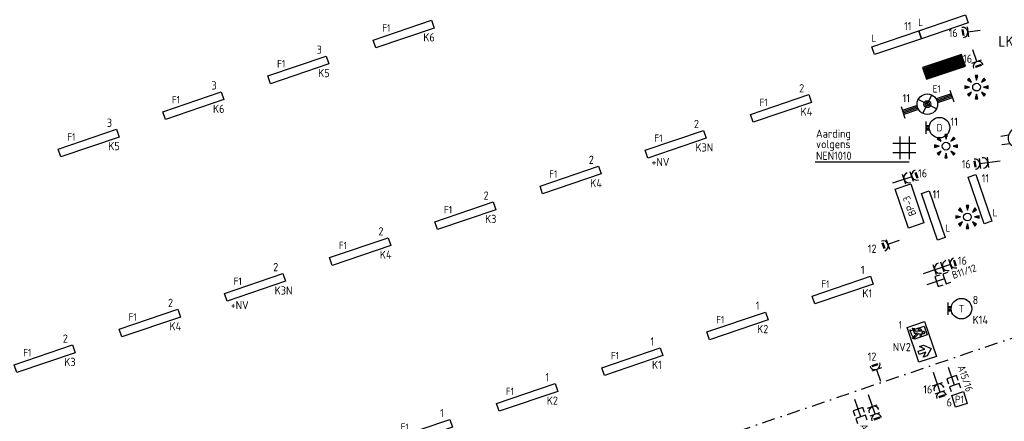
# Model space of a CAD drawing. Header units: millimetres. Extents: x 28812 to 120869, y 26747 to 104834.
# Tile 28 of 36: x 75397 to 99322, y 67371 to 77142. Entities that reach past the tile are written whole.
import ezdxf
from ezdxf.enums import TextEntityAlignment as Align

# ---------------------------------------------------------------- set-up
doc = ezdxf.new("R2010")
doc.units = ezdxf.units.MM
doc.header["$LTSCALE"] = 100
doc.linetypes.add('DASHDOT2', pattern=[12.7, 6.35, -3.175, 0, -3.175])
for name, color, linetype in [('EB63101-_ATTRIB', 2, 'Continuous'), ('EB63105-_ATTRIB', 2, 'Continuous'), ('EB6411--_ATTRIB', 2, 'Continuous'), ('EB6441--_ATTRIB', 2, 'Continuous'), ('EL62203-_KRACHT-WCD230', 3, 'Continuous'), ('EL62204-_KRACHT-ASP230', 3, 'Continuous'), ('EL62209-_KRACHT-ASP400', 3, 'Continuous'), ('EL63101-_LICHT-ARM', 3, 'Continuous'), ('EL63103-_LICHT-WCD230V', 3, 'Continuous'), ('EL63105-_LICHT-KAST', 3, 'Continuous'), ('EL6350--', 3, 'Continuous'), ('EL63501-_NOODVRL-ARM', 3, 'Continuous'), ('EL6411--_DEURBEL', 3, 'Continuous'), ('EL6441--_DATACOM', 3, 'Continuous')]:
    doc.layers.add(name, color=color, linetype=linetype)
doc.layers.add('GRENS', color=210, linetype='DASHDOT2', lineweight=30)
doc.styles.add('NORATT', font='iso.shx')
doc.styles.add('NORDIM', font='isocp.shx')
doc.styles.add('STABICAD-018', font='ISOCP.SHX', dxfattribs={"height": 1.8})

# ---------------------------------------------------------------- blocks, each defined once
blk = doc.blocks.new('ES3W2L')
for p, q in [((-0.75, 3.25), (0.75, 3.25)), ((-0.75, 3), (0.75, 3)), ((1.25, 2), (-1.25, 2)), ((1.25, 0), (-1.25, 0)), ((0, 2), (0, -3))]:
    blk.add_line(p, q)
for centre in [(0, 3.25), (0, 1.25)]:
    blk.add_arc(centre, 1.25, 180, 0)
at = {"style": 'NORATT'}
for tag, height, flags, p in [('GROEPI', 1.8, 9, (0, 9.5)), ('CODE', 3.5, 8, (0, 4.5)), ('M_CODE', 1.8, 9, (0, 0)), ('VERMOGENI', 1.8, 9, (0, -9.5)), ('DOELI', 1.8, 9, (0, -11.5))]:
    blk.add_attdef(tag, text='', height=height, dxfattribs=dict(at, flags=flags)).set_placement(p, align=Align.MIDDLE_CENTER)
for tag, flags, p in [('VERMOGEN', 9, (-2.5, 5)), ('GROEP', 8, (0, 5)), ('SCHAK', 8, (2.5, 5)), ('GELIJKI', 9, (5, 5)), ('GELIJK', 9, (5, 5)), ('KAST', 9, (7, 5)), ('TAL', 8, (2.5, 5))]:
    blk.add_attdef(tag, text='', height=1.8, rotation=90, dxfattribs=dict(at, flags=flags)).set_placement(p, align=Align.MIDDLE_CENTER)
at = {"style": 'NORATT', "flags": 8}
blk.add_attdef('DOEL', text='', height=1.8, rotation=90, dxfattribs=at).set_placement((-2.5, 5), align=Align.MIDDLE_LEFT)
blk = doc.blocks.new('ES111352')
at = {"color": 0}
blk.add_line((0, 1.5), (0, -3), dxfattribs=at)
for points in [[(-1.25, 2.75), (-1.25, 1.5), (1.25, 1.5), (1.25, 2.75)], [(-1.25, 0.75), (-1.25, -0.5), (1.25, -0.5), (1.25, 0.75)]]:
    blk.add_lwpolyline(points, dxfattribs=at)
at = {"color": 0, "style": 'NORATT', "flags": 8}
blk.add_attdef('NUMMER1', text='', height=1.8, rotation=90, dxfattribs=at).set_placement((-1.5, 4.5), align=Align.MIDDLE_LEFT)
at = {"style": 'NORATT', "flags": 8}
blk.add_attdef('NUMMER', text='', height=1.8, rotation=90, dxfattribs=at).set_placement((1.5, 4.5), align=Align.MIDDLE_LEFT)
at = {"style": 'NORATT'}
for tag, flags, p in [('PANEEL', 9, (0, 3)), ('CODE', 9, (1, 3.5)), ('GRP', 8, (0, -5)), ('RUIMTE', 9, (0, -7.5))]:
    blk.add_attdef(tag, text='', height=1.8, dxfattribs=dict(at, flags=flags)).set_placement(p, align=Align.MIDDLE_LEFT)
at = {"style": 'NORATT', "flags": 8}
blk.add_attdef('M_CODE', text='', height=1.8, dxfattribs=at).set_placement((0, 0), align=Align.MIDDLE_CENTER)
blk = doc.blocks.new('EJ3P13')
at = {"color": 0}
blk.add_lwpolyline([(-3, -3), (-3, 3), (3, 3), (3, -3)], close=True, dxfattribs=at)
at = {"style": 'NORATT', "flags": 9}
blk.add_attdef('GELIJK', text='', height=1.8, dxfattribs=at).set_placement((3.5, 5), align=Align.MIDDLE_CENTER)
at = {"color": 0, "style": 'NORATT'}
for tag, flags, p in [('SCHAK', 8, (3.5, 4.75)), ('A_CODE', 8, (0, 0)), ('GROEP', 8, (-3.5, -4.75)), ('KAST', 9, (3.5, -4.75))]:
    blk.add_attdef(tag, text='', height=1.8, dxfattribs=dict(at, flags=flags)).set_placement(p, align=Align.MIDDLE)
blk = doc.blocks.new('ES3G10')
for p, q in [((-3.25, -1.5), (-3.25, 1.5)), ((-3.25, 0.52), (-2.44, 0.52)), ((-3.25, 0.17), (-2.49, 0.17)), ((-3.25, -0.17), (-2.49, -0.17)), ((-3.25, -0.52), (-2.44, -0.52))]:
    blk.add_line(p, q)
blk.add_circle((0, 0), 2.5)
at = {"style": 'NORATT', "flags": 9}
blk.add_attdef('GELIJK', text='', height=1.8, dxfattribs=at).set_placement((3.5, 5), align=Align.MIDDLE_CENTER)
at = {"color": 6, "style": 'NORATT'}
for tag, flags, p in [('SCHAK', 8, (3.5, 2.75)), ('A_CODE', 8, (0, 0)), ('GROEP', 8, (-3.5, -2.75)), ('KAST', 9, (3.5, -2.75))]:
    blk.add_attdef(tag, text='', height=1.8, dxfattribs=dict(at, flags=flags)).set_placement(p, align=Align.MIDDLE)
blk = doc.blocks.new('ES111261')
at = {"color": 0}
for p, q in [((-5, 1.75), (5, 1.75)), ((-5, 1.5), (5, 1.5)), ((-5, 1.25), (5, 1.25)), ((-5, 1), (5, 1)), ((-5, 0.75), (5, 0.75)), ((-5, 0.5), (5, 0.5)), ((-5, 0.25), (5, 0.25)), ((-5, 0), (5, 0)), ((-5, -0.25), (5, -0.25)), ((-5, -0.5), (5, -0.5)), ((-5, -0.75), (5, -0.75)), ((-5, -1), (5, -1)), ((-5, -1.25), (5, -1.25)), ((-5, -1.5), (5, -1.5)), ((-5, -1.75), (5, -1.75)), ((-5, -2), (5, -2))]:
    blk.add_line(p, q, dxfattribs=at)
blk.add_lwpolyline([(-5, -2), (5, -2), (5, 2), (-5, 2)], close=True, dxfattribs=at)
at = {"style": 'NORATT'}
for tag, height, flags, p in [('GROEPI', 1.8, 9, (0, 9.5)), ('GROEP', 1.8, 8, (0, 7.5)), ('CODE', 3.5, 8, (0, 4.5)), ('M_CODE', 1.8, 9, (0, 0)), ('VERMOGEN', 1.8, 9, (0, -5.5)), ('KAST', 1.8, 9, (0, -3.5)), ('DOEL', 1.8, 9, (0, -7.5)), ('VERMOGENI', 1.8, 9, (0, -9.5)), ('DOELI', 1.8, 9, (0, -11.5))]:
    blk.add_attdef(tag, text='', height=height, dxfattribs=dict(at, flags=flags)).set_placement(p, align=Align.MIDDLE_CENTER)
at = {"style": 'NORATT', "flags": 9}
for tag in ['GELIJKI', 'TAL']:
    blk.add_attdef(tag, text='', height=1.8, rotation=90, dxfattribs=at).set_placement((5, 3.75), align=Align.MIDDLE_CENTER)
at = {"color": 0, "style": 'NORATT', "flags": 9}
blk.add_attdef('RUIMTE', text='', height=1.8, dxfattribs=at).set_placement((0, -9.5), align=Align.MIDDLE)
blk = doc.blocks.new('ES081010')
at = {"color": 0}
for p, q in [((-1, 0), (-1, -2)), ((1, -2), (1, 0))]:
    blk.add_line(p, q, dxfattribs=at)
blk.add_lwpolyline([(-2.5, 2.25), (2.5, 2.25, -1)], format="xyb", close=True, dxfattribs=at)
at = {"color": 0, "style": 'NORATT', "flags": 8}
for tag, p in [('NUMMER', (0, 6.75)), ('SCHAK', (0, 4))]:
    blk.add_attdef(tag, text='', height=1.8, dxfattribs=at).set_placement(p, align=Align.MIDDLE)
at = {"style": 'NORATT'}
for tag, flags, p in [('PANEEL', 9, (0, 3)), ('CODE', 9, (1, 3.5)), ('GRP', 8, (0, -5)), ('RUIMTE', 9, (0, -7.5))]:
    blk.add_attdef(tag, text='', height=1.8, dxfattribs=dict(at, flags=flags)).set_placement(p, align=Align.MIDDLE_LEFT)
at = {"style": 'NORATT', "flags": 8}
blk.add_attdef('M_CODE', text='', height=1.8, dxfattribs=at).set_placement((0, 0), align=Align.MIDDLE_CENTER)
blk = doc.blocks.new('EJ3P31')
at = {"color": 0}
blk.add_lwpolyline([(-7.5, -1), (-7.5, 1), (7.5, 1), (7.5, -1)], close=True, dxfattribs=at)
at = {"style": 'NORATT', "flags": 9}
blk.add_attdef('GELIJK', text='', height=1.8, dxfattribs=at).set_placement((3.5, 5), align=Align.MIDDLE_CENTER)
at = {"color": 0, "style": 'NORATT'}
for tag, flags, p in [('A_CODE', 8, (-3.5, 2.75)), ('SCHAK', 8, (3.5, 2.75)), ('GROEP', 8, (-3.5, -2.75)), ('KAST', 9, (3.5, -2.75))]:
    blk.add_attdef(tag, text='', height=1.8, dxfattribs=dict(at, flags=flags)).set_placement(p, align=Align.MIDDLE)
blk = doc.blocks.new('ES3W1L')
for p, q in [((1.25, 0), (-1.25, 0)), ((-0.75, 1.25), (0.75, 1.25)), ((-0.75, 1), (0.75, 1)), ((0, 0), (0, -3))]:
    blk.add_line(p, q)
blk.add_arc((0, 1.25), 1.25, 180, 0)
at = {"style": 'NORATT'}
for tag, flags, p in [('VERMOGEN', 9, (-2.5, 3)), ('GROEP', 8, (0, 3)), ('SCHAK', 8, (2.5, 3)), ('TAL', 8, (2.5, 3)), ('GELIJK', 9, (5, 3)), ('KAST', 9, (7, 3))]:
    blk.add_attdef(tag, text='', height=1.8, rotation=90, dxfattribs=dict(at, flags=flags)).set_placement(p, align=Align.MIDDLE_CENTER)
at = {"style": 'NORATT', "flags": 8}
blk.add_attdef('DOEL', text='', height=1.8, rotation=90, dxfattribs=at).set_placement((-2.5, 3), align=Align.MIDDLE_LEFT)
at = {"style": 'NORATT', "flags": 9}
blk.add_attdef('M_CODE', text='', height=1.8, dxfattribs=at).set_placement((0, 0), align=Align.MIDDLE_CENTER)
blk = doc.blocks.new('EJ3T21')
at = {"color": 0}
for p, q in [((-6.25, -1.5), (-6.25, 1.5)), ((-6.25, 0.52), (-2.44, 0.52)), ((-6.25, 0.17), (-2.49, 0.17)), ((-1.77, 1.77), (1.77, -1.77)), ((1.77, 1.77), (-1.77, -1.77)), ((2.44, 0.52), (6.25, 0.52)), ((2.49, 0.17), (6.25, 0.17)), ((6.25, -1.5), (6.25, 1.5)), ((-6.25, -0.17), (-2.49, -0.17)), ((-6.25, -0.52), (-2.44, -0.52)), ((2.44, -0.52), (6.25, -0.52)), ((2.49, -0.17), (6.25, -0.17))]:
    blk.add_line(p, q, dxfattribs=at)
blk.add_lwpolyline([(1.77, -1.77), (1.75, -1.75)], dxfattribs=at)
for radius in [2.5, 0.85, 0.5]:
    blk.add_circle((0, 0), radius, dxfattribs=at)
at = {"style": 'NORATT', "flags": 9}
blk.add_attdef('GELIJK', text='', height=1.8, dxfattribs=at).set_placement((3.5, 5), align=Align.MIDDLE_CENTER)
at = {"color": 0, "style": 'NORATT'}
for tag, flags, p in [('A_CODE', 8, (-3.5, 2.75)), ('SCHAK', 8, (3.5, 2.75)), ('GROEP', 8, (-3.5, -2.75)), ('KAST', 9, (3.5, -2.75))]:
    blk.add_attdef(tag, text='', height=1.8, dxfattribs=dict(at, flags=flags)).set_placement(p, align=Align.MIDDLE)
blk = doc.blocks.new('ES652141')
for p, q in [((-0.2, 3.75), (-0.2, 3)), ((0, 3.75), (0, 2.25)), ((0.2, 3.75), (0.2, 3)), ((-3.75, 0.2), (-3, 0.2)), ((-3.75, 0), (-2.25, 0)), ((-2.79, 2.51), (-2.26, 1.98)), ((-2.65, 2.65), (-1.59, 1.59)), ((-2.51, 2.79), (-1.98, 2.26)), ((2.65, 2.65), (1.59, 1.59)), ((2.51, 2.79), (1.98, 2.26)), ((3.75, 0), (2.25, 0)), ((2.79, 2.51), (2.26, 1.98)), ((3.75, 0.2), (3, 0.2)), ((-3.75, -0.2), (-3, -0.2)), ((-2.79, -2.51), (-2.26, -1.98)), ((-2.65, -2.65), (-1.59, -1.59)), ((-2.51, -2.79), (-1.98, -2.26)), ((-0.2, -3.75), (-0.2, -3)), ((0, -3.75), (0, -2.25)), ((0.2, -3.75), (0.2, -3)), ((2.65, -2.65), (1.59, -1.59)), ((2.51, -2.79), (1.98, -2.26)), ((2.79, -2.51), (2.26, -1.98)), ((3.75, -0.2), (3, -0.2))]:
    blk.add_line(p, q)
for points in [[(0, 2.25), (0.4, 3.75), (-0.4, 3.75)], [(-2.25, 0), (-3.75, 0.4), (-3.75, -0.4)], [(-1.59, 1.59), (-2.37, 2.93), (-2.93, 2.37)], [(1.59, 1.59), (2.93, 2.37), (2.37, 2.93)], [(2.25, 0), (3.75, -0.4), (3.75, 0.4)], [(-1.59, -1.59), (-2.93, -2.37), (-2.37, -2.93)], [(0, -2.25), (-0.4, -3.75), (0.4, -3.75)], [(1.59, -1.59), (2.37, -2.93), (2.93, -2.37)]]:
    blk.add_lwpolyline(points, close=True)
blk.add_circle((0, 0), 1.25)
at = {"style": 'NORATT'}
blk.add_attdef('NUMMER', text='', height=1.8, dxfattribs=at).set_placement((0, 5), align=Align.MIDDLE)
for tag, flags, p in [('PANEEL', 9, (0, 3)), ('CODE', 9, (1, 3.5)), ('GRP', 8, (0, -5)), ('RUIMTE', 9, (0, -7.5))]:
    blk.add_attdef(tag, text='', height=1.8, dxfattribs=dict(at, flags=flags)).set_placement(p, align=Align.MIDDLE_LEFT)
at = {"style": 'NORATT', "flags": 8}
blk.add_attdef('M_CODE', text='', height=1.8, dxfattribs=at).set_placement((0, 0), align=Align.MIDDLE_CENTER)
blk = doc.blocks.new('ES111207')
at = {"color": 0}
blk.add_lwpolyline([(5, -2), (-5, -2), (-5, 2), (5, 2)], close=True, dxfattribs=at)
at = {"style": 'NORATT'}
for tag, height, flags, p in [('GROEPI', 1.8, 9, (0, 9.5)), ('GROEP', 1.8, 8, (0, 7.5)), ('CODE', 3.5, 8, (0, 4.5)), ('M_CODE', 1.8, 9, (0, 0)), ('VERMOGEN', 1.8, 9, (0, -5.5)), ('KAST', 1.8, 9, (0, -3.5)), ('DOEL', 1.8, 9, (0, -7.5)), ('VERMOGENI', 1.8, 9, (0, -9.5)), ('DOELI', 1.8, 9, (0, -11.5))]:
    blk.add_attdef(tag, text='', height=height, dxfattribs=dict(at, flags=flags)).set_placement(p, align=Align.MIDDLE_CENTER)
at = {"style": 'NORATT', "flags": 9}
for tag in ['GELIJKI', 'TAL']:
    blk.add_attdef(tag, text='', height=1.8, rotation=90, dxfattribs=at).set_placement((5, 3.75), align=Align.MIDDLE_CENTER)
at = {"color": 0, "style": 'NORATT', "flags": 9}
blk.add_attdef('RUIMTE', text='', height=1.8, dxfattribs=at).set_placement((0, -9.5), align=Align.MIDDLE)
blk = doc.blocks.new('ES3W3L')
at = {"color": 2}
for p, q in [((-0.75, 5.25), (0.75, 5.25)), ((-0.75, 5), (0.75, 5))]:
    blk.add_line(p, q, dxfattribs=at)
at = {"color": 0}
for p, q in [((1.25, 4), (-1.25, 4)), ((0, 4), (0, -3)), ((1.25, 2), (-1.25, 2)), ((1.25, 0), (-1.25, 0))]:
    blk.add_line(p, q, dxfattribs=at)
for centre in [(0, 5.25), (0, 3.25), (0, 1.25)]:
    blk.add_arc(centre, 1.25, 180, 0, dxfattribs=at)
at = {"style": 'NORATT'}
for tag, flags, p in [('VERMOGEN', 9, (-2.5, 7)), ('GROEP', 8, (0, 7)), ('SCHAK', 8, (2.5, 7)), ('GELIJK', 9, (5, 7)), ('KAST', 9, (7, 7)), ('TAL', 8, (2.5, 7))]:
    blk.add_attdef(tag, text='', height=1.8, rotation=90, dxfattribs=dict(at, flags=flags)).set_placement(p, align=Align.MIDDLE_CENTER)
at = {"style": 'NORATT', "flags": 8}
blk.add_attdef('DOEL', text='', height=1.8, rotation=90, dxfattribs=at).set_placement((-2.5, 7), align=Align.MIDDLE_LEFT)
at = {"style": 'NORATT', "flags": 9}
blk.add_attdef('M_CODE', text='', height=1.8, dxfattribs=at).set_placement((0, 0), align=Align.MIDDLE_CENTER)
blk = doc.blocks.new('EJ3P21')
at = {"color": 0}
blk.add_lwpolyline([(-6, -1), (-6, 1), (6, 1), (6, -1)], close=True, dxfattribs=at)
at = {"style": 'NORATT'}
for tag, height, flags, p in [('GROEPI', 1.8, 9, (0, 9.5)), ('CODE', 3.5, 8, (0, 4.5)), ('GELIJK', 1.8, 9, (3.5, 5)), ('M_CODE', 1.8, 9, (0, 0)), ('VERMOGEN', 1.8, 9, (0, -5.5)), ('DOEL', 1.8, 9, (0, -7.5)), ('VERMOGENI', 1.8, 9, (0, -9.5)), ('DOELI', 1.8, 9, (0, -11.5))]:
    blk.add_attdef(tag, text='', height=height, dxfattribs=dict(at, flags=flags)).set_placement(p, align=Align.MIDDLE_CENTER)
at = {"style": 'NORATT', "flags": 9}
for tag in ['GELIJKI', 'TAL']:
    blk.add_attdef(tag, text='', height=1.8, rotation=90, dxfattribs=at).set_placement((5, 2.75), align=Align.MIDDLE_CENTER)
at = {"style": 'NORATT'}
for tag, flags, p in [('SCHAK', 8, (3.5, 2.8)), ('A_CODE', 8, (0, 0)), ('GROEP', 8, (-3.5, -2.8)), ('KAST', 9, (3.5, -2.8))]:
    blk.add_attdef(tag, text='', height=1.8, dxfattribs=dict(at, flags=flags)).set_placement(p, align=Align.MIDDLE)
blk = doc.blocks.new('1115C2IN')
at = {"color": 0, "linetype": 'Continuous'}
for p, q in [((-4.49, 5.49), (4.49, 5.49)), ((-4.49, 1), (-4.49, 5.49)), ((-4.49, 5.49), (4.49, 5.49)), ((-4.49, 1), (-4.49, 5.49)), ((4.49, 5.49), (4.49, 1)), ((4.49, 5.49), (4.49, 1)), ((4.49, 1), (-4.49, 1)), ((4.49, 1), (-4.49, 1))]:
    blk.add_line(p, q, dxfattribs=at)
blk.add_lwpolyline([(-0.92, 3.1), (-2.28, 1.64), (-3.64, 3.1), (-3.64, 4.12), (-2.67, 3.09), (-2.67, 4.81), (-1.89, 4.81), (-1.89, 3.09), (-0.92, 4.12), (-0.92, 3.1)], dxfattribs=at)
for points, knots in [([(3.01, 2.47), (2.98, 2.41), (2.82, 2.4), (2.82, 2.4), (2.82, 2.4), (2.07, 2.4), (2.07, 2.4), (1.95, 2.4), (1.89, 2.45), (1.89, 2.45), (1.89, 2.45), (1.5, 2.9), (1.5, 2.9), (1.5, 2.9), (1.17, 2.9), (1.17, 2.9), (1.17, 2.9), (1.17, 1.47), (1.17, 1.47), (1.17, 1.47), (3.47, 1.47), (3.47, 1.47), (3.47, 1.47), (3.47, 3.83), (3.47, 3.83), (3.59, 3.84), (3.84, 3.92), (3.89, 4.24), (3.89, 4.24), (3.9, 4.31), (3.9, 4.31), (3.9, 4.31), (3.47, 4.31), (3.47, 4.31), (3.47, 4.31), (3.47, 4.76), (3.47, 4.76), (3.47, 4.76), (3.73, 5.02), (3.73, 5.02), (3.73, 5.02), (2.13, 5.02), (2.13, 5.02), (2.13, 5.02), (1.96, 4.86), (1.96, 4.86), (1.96, 4.86), (1.85, 4.74), (1.79, 4.73), (1.79, 4.73), (1.46, 4.73), (1.46, 4.73), (1.46, 4.73), (1.75, 5.02), (1.75, 5.02), (1.75, 5.02), (1.43, 5.02), (1.43, 5.02), (1.43, 5.02), (1.17, 4.76), (1.17, 4.76), (1.17, 4.76), (1.17, 3.18), (1.17, 3.18), (1.34, 3.18), (1.67, 3.18), (1.67, 3.18), (1.67, 3.17), (1.93, 2.88), (1.93, 2.88), (1.93, 2.88), (2.1, 3.17), (2.12, 3.23), (2.14, 3.3), (2.13, 3.37), (2.13, 3.37), (2.13, 3.37), (1.45, 4.67), (1.45, 4.67), (1.45, 4.67), (1.79, 4.67), (1.79, 4.67), (1.84, 4.66), (1.92, 4.54), (1.92, 4.54), (1.92, 4.54), (2.46, 3.54), (2.46, 3.54), (2.46, 3.54), (2.5, 3.81), (2.5, 4.02), (2.5, 4.22), (2.68, 4.25), (2.68, 4.25), (2.68, 4.25), (3.82, 4.25), (3.82, 4.25), (3.78, 3.9), (3.47, 3.9), (3.47, 3.9), (3.47, 3.9), (2.85, 3.9), (2.85, 3.9), (2.85, 3.9), (2.8, 3.52), (2.8, 3.4), (2.8, 3.29), (2.76, 3.16), (2.76, 3.16), (2.76, 3.16), (2.52, 2.68), (2.52, 2.68), (2.52, 2.68), (2.82, 2.68), (2.82, 2.68), (2.82, 2.68), (3.05, 3.07), (3.05, 3.07), (3.05, 3.07), (3.08, 3.15), (3.23, 3.11), (3.37, 3.08), (3.3, 2.94), (3.3, 2.94), (3.3, 2.94), (3.06, 2.53), (3.01, 2.47)], [0, 0, 0, 0, 1, 1, 1, 2, 2, 2, 3, 3, 3, 4, 4, 4, 5, 5, 5, 6, 6, 6, 7, 7, 7, 8, 8, 8, 9, 9, 9, 10, 10, 10, 11, 11, 11, 12, 12, 12, 13, 13, 13, 14, 14, 14, 15, 15, 15, 16, 16, 16, 17, 17, 17, 18, 18, 18, 19, 19, 19, 20, 20, 20, 21, 21, 21, 22, 22, 22, 23, 23, 23, 24, 24, 24, 25, 25, 25, 26, 26, 26, 27, 27, 27, 28, 28, 28, 29, 29, 29, 30, 30, 30, 31, 31, 31, 32, 32, 32, 33, 33, 33, 34, 34, 34, 35, 35, 35, 36, 36, 36, 37, 37, 37, 38, 38, 38, 39, 39, 39, 40, 40, 40, 41, 41, 41, 42, 42, 42, 42]), ([(2, 1.78), (1.85, 1.78), (1.72, 1.91), (1.72, 2.07), (1.72, 2.22), (1.85, 2.35), (2, 2.35), (2.16, 2.35), (2.28, 2.22), (2.28, 2.07), (2.28, 1.91), (2.16, 1.78), (2, 1.78)], [0, 0, 0, 0, 1, 1, 1, 2, 2, 2, 3, 3, 3, 4, 4, 4, 4])]:
    blk.add_open_spline(points, degree=3, knots=knots, dxfattribs=at)
at = {"color": 0, "linetype": 'Continuous', "style": 'STABICAD-018'}
for tag, p in [('PANEL', (0.07, 14.79)), ('CIRCUIT', (0.07, 11.79)), ('SUBCIRCUIT', (4.57, 11.79)), ('LIGHTFIXTURECODE', (0.07, 7.62))]:
    blk.add_attdef(tag, text='', height=1.8, dxfattribs=at).set_placement(p, align=Align.MIDDLE)

msp = doc.modelspace()

# ---------------------------------------------------------------- linework, layer by layer
at = {"layer": 'EL62204-_KRACHT-ASP230'}
for points in [[(96781, 74302), (96781, 73745)], [(97008, 74302), (97008, 73745)], [(97173, 74130), (96616, 74130)], [(97173, 73903), (96616, 73903)]]:
    msp.add_lwpolyline(points, dxfattribs=at)
at = {"layer": 'EL62209-_KRACHT-ASP400'}
msp.add_lwpolyline([(94729, 73683), (97007, 73683)], dxfattribs=at)
at = {"layer": 'GRENS', "ltscale": 0.5, "elevation": -16800}
msp.add_lwpolyline([(67308, 68514), (68343, 67242), (73486, 68857), (76015, 61395), (105206, 71338)], dxfattribs=at)

# ---------------------------------------------------------------- block references
at = {"layer": 'EL62203-_KRACHT-WCD230'}
for p, xscale, yscale, zscale, rotation in [((98925, 73670, 1050), 100, 100, 100, 97.5000000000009), ((96886, 73258, 3000), 99.99999999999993, 99.99999999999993, 99.99999999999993, 288.7500000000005)]:
    msp.add_blockref('ES3W2L', p, dxfattribs=dict(at, xscale=xscale, yscale=yscale, zscale=zscale, rotation=rotation))
at = {"layer": 'EL63101-_LICHT-ARM'}
ref = msp.add_blockref('EJ3P31', (84726, 76791, 2600), dxfattribs=dict(at, xscale=100.000000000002, yscale=100.000000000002, zscale=100.000000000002, rotation=18.79999999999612))
ref.add_attrib('A_CODE', 'F1', dxfattribs={"layer": 'EB63101-_ATTRIB', "color": 1, "height": 180, "style": 'NORATT', "flags": 8}).set_placement((84306, 76938, 2600), align=Align.MIDDLE)
ref = msp.add_blockref('EJ3P21', (97843, 76968, 16800), dxfattribs=dict(at, xscale=99.99999999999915, yscale=99.99999999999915, zscale=99.99999999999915, rotation=198.8000000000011))
ref.add_attrib('A_CODE', 'L', dxfattribs={"layer": 'EB63101-_ATTRIB', "color": 1, "height": 180, "style": 'NORATT', "flags": 8}).set_placement((97289, 77076, 16800), align=Align.MIDDLE)
ref = msp.add_blockref('EJ3P21', (96707, 76581, 16800), dxfattribs=dict(at, xscale=99.99999999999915, yscale=99.99999999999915, zscale=99.99999999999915, rotation=198.8000000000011))
ref.add_attrib('A_CODE', 'L', dxfattribs={"layer": 'EB63101-_ATTRIB', "color": 1, "height": 180, "style": 'NORATT', "flags": 8}).set_placement((96153, 76690, 16800), align=Align.MIDDLE)
ref = msp.add_blockref('EJ3P31', (82170, 75920, 2600), dxfattribs=dict(at, xscale=100.000000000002, yscale=100.000000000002, zscale=100.000000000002, rotation=18.79999999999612))
ref.add_attrib('A_CODE', 'F1', dxfattribs={"layer": 'EB63101-_ATTRIB', "color": 1, "height": 180, "style": 'NORATT', "flags": 8}).set_placement((81750, 76068, 2600), align=Align.MIDDLE)
at = {"layer": 'EL63101-_LICHT-ARM', "xscale": 75, "yscale": 75, "zscale": 75}
for p in [(98647, 75501), (97907, 74065), (98426, 72342)]:
    msp.add_blockref('ES652141', p, dxfattribs=at)
at = {"layer": 'EL63101-_LICHT-ARM'}
ref = msp.add_blockref('EJ3P31', (79614, 75050, 2600), dxfattribs=dict(at, xscale=100.000000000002, yscale=100.000000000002, zscale=100.000000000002, rotation=18.79999999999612))
ref.add_attrib('A_CODE', 'F1', dxfattribs={"layer": 'EB63101-_ATTRIB', "color": 1, "height": 180, "style": 'NORATT', "flags": 8}).set_placement((79194, 75198, 2600), align=Align.MIDDLE)
ref = msp.add_blockref('EJ3P31', (93894, 74982, 2600), dxfattribs=dict(at, xscale=100.0000000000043, yscale=100.0000000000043, zscale=100.0000000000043, rotation=18.80000000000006))
ref.add_attrib('A_CODE', 'F1', dxfattribs={"layer": 'EB63101-_ATTRIB', "color": 1, "height": 180, "style": 'NORATT', "flags": 8}).set_placement((93474, 75129, 2600), align=Align.MIDDLE)
ref = msp.add_blockref('ES3G10', (97747, 74515, 16800), dxfattribs=dict(at, xscale=100, yscale=100, zscale=100))
ref.add_attrib('A_CODE', 'D', dxfattribs={"layer": 'EB63101-_ATTRIB', "color": 1, "height": 180, "style": 'NORATT', "flags": 8}).set_placement((97747, 74515, 16800), align=Align.MIDDLE)
ref = msp.add_blockref('EJ3P31', (77072, 74140, 2600), dxfattribs=dict(at, xscale=100.000000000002, yscale=100.000000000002, zscale=100.000000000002, rotation=18.79999999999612))
ref.add_attrib('A_CODE', 'F1', dxfattribs={"layer": 'EB63101-_ATTRIB', "color": 1, "height": 180, "style": 'NORATT', "flags": 8}).set_placement((76652, 74288, 2600), align=Align.MIDDLE)
ref = msp.add_blockref('EJ3P31', (91338, 74112, 2600), dxfattribs=dict(at, xscale=100.0000000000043, yscale=100.0000000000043, zscale=100.0000000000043, rotation=18.80000000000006))
ref.add_attrib('A_CODE', 'F1', dxfattribs={"layer": 'EB63101-_ATTRIB', "color": 1, "height": 180, "style": 'NORATT', "flags": 8}).set_placement((90918, 74259, 2600), align=Align.MIDDLE)
ref = msp.add_blockref('EJ3P31', (88782, 73241, 16800), dxfattribs=dict(at, xscale=100.000000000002, yscale=100.000000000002, zscale=100.000000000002, rotation=18.79999999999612))
ref.add_attrib('A_CODE', 'F1', dxfattribs={"layer": 'EB63101-_ATTRIB', "color": 1, "height": 180, "style": 'NORATT', "flags": 8}).set_placement((88362, 73389, 16800), align=Align.MIDDLE)
ref = msp.add_blockref('EJ3P21', (98731, 72772, 16800), dxfattribs=dict(at, xscale=100.0000000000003, yscale=100.0000000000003, zscale=100.0000000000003, rotation=288.8000000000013))
ref.add_attrib('A_CODE', 'L', dxfattribs={"layer": 'EB63101-_ATTRIB', "color": 1, "height": 180, "style": 'NORATT', "flags": 8}).set_placement((99097, 72445, 16800), align=Align.MIDDLE)
ref = msp.add_blockref('EJ3P21', (97596, 72381, 16800), dxfattribs=dict(at, xscale=100.0000000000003, yscale=100.0000000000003, zscale=100.0000000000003, rotation=288.8000000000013))
ref.add_attrib('A_CODE', 'L', dxfattribs={"layer": 'EB63101-_ATTRIB', "color": 1, "height": 180, "style": 'NORATT', "flags": 8}).set_placement((97951, 72071, 16800), align=Align.MIDDLE)
ref = msp.add_blockref('EJ3P31', (86226, 72371, 2600), dxfattribs=dict(at, xscale=100.000000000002, yscale=100.000000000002, zscale=100.000000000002, rotation=18.79999999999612))
ref.add_attrib('A_CODE', 'F1', dxfattribs={"layer": 'EB63101-_ATTRIB', "color": 1, "height": 180, "style": 'NORATT', "flags": 8}).set_placement((85806, 72519, 2600), align=Align.MIDDLE)
ref = msp.add_blockref('EJ3P31', (83670, 71501, 2600), dxfattribs=dict(at, xscale=100.000000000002, yscale=100.000000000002, zscale=100.000000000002, rotation=18.79999999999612))
ref.add_attrib('A_CODE', 'F1', dxfattribs={"layer": 'EB63101-_ATTRIB', "color": 1, "height": 180, "style": 'NORATT', "flags": 8}).set_placement((83251, 71649, 2600), align=Align.MIDDLE)
ref = msp.add_blockref('EJ3P31', (81115, 70631, 2600), dxfattribs=dict(at, xscale=100.000000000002, yscale=100.000000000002, zscale=100.000000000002, rotation=18.79999999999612))
ref.add_attrib('A_CODE', 'F1', dxfattribs={"layer": 'EB63101-_ATTRIB', "color": 1, "height": 180, "style": 'NORATT', "flags": 8}).set_placement((80695, 70779, 2600), align=Align.MIDDLE)
ref = msp.add_blockref('EJ3P31', (95394, 70562, 2600), dxfattribs=dict(at, xscale=100.0000000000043, yscale=100.0000000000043, zscale=100.0000000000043, rotation=18.80000000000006))
ref.add_attrib('A_CODE', 'F1', dxfattribs={"layer": 'EB63101-_ATTRIB', "color": 1, "height": 180, "style": 'NORATT', "flags": 8}).set_placement((94974, 70710, 2600), align=Align.MIDDLE)
ref = msp.add_blockref('ES3G10', (98280, 70111, 2400), dxfattribs=dict(at, xscale=100, yscale=100, zscale=100))
ref.add_attrib('A_CODE', 'T', dxfattribs={"layer": 'EB63101-_ATTRIB', "color": 1, "height": 180, "style": 'NORATT', "flags": 8}).set_placement((98280, 70111, 2400), align=Align.MIDDLE)
ref = msp.add_blockref('EJ3P31', (78559, 69761, 2600), dxfattribs=dict(at, xscale=100.000000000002, yscale=100.000000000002, zscale=100.000000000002, rotation=18.79999999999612))
ref.add_attrib('A_CODE', 'F1', dxfattribs={"layer": 'EB63101-_ATTRIB', "color": 1, "height": 180, "style": 'NORATT', "flags": 8}).set_placement((78139, 69908, 2600), align=Align.MIDDLE)
ref = msp.add_blockref('EJ3P31', (92838, 69692, 2600), dxfattribs=dict(at, xscale=100.000000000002, yscale=100.000000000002, zscale=100.000000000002, rotation=18.79999999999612))
ref.add_attrib('A_CODE', 'F1', dxfattribs={"layer": 'EB63101-_ATTRIB', "color": 1, "height": 180, "style": 'NORATT', "flags": 8}).set_placement((92419, 69840, 2600), align=Align.MIDDLE)
ref = msp.add_blockref('EJ3P31', (76002, 68893, 2600), dxfattribs=dict(at, xscale=100.000000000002, yscale=100.000000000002, zscale=100.000000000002, rotation=18.79999999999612))
ref.add_attrib('A_CODE', 'F1', dxfattribs={"layer": 'EB63101-_ATTRIB', "color": 1, "height": 180, "style": 'NORATT', "flags": 8}).set_placement((75582, 69041, 2600), align=Align.MIDDLE)
ref = msp.add_blockref('EJ3P31', (90283, 68822, 2600), dxfattribs=dict(at, xscale=100.000000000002, yscale=100.000000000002, zscale=100.000000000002, rotation=18.79999999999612))
ref.add_attrib('A_CODE', 'F1', dxfattribs={"layer": 'EB63101-_ATTRIB', "color": 1, "height": 180, "style": 'NORATT', "flags": 8}).set_placement((89863, 68970, 2600), align=Align.MIDDLE)
ref = msp.add_blockref('EJ3P31', (87727, 67952, 2600), dxfattribs=dict(at, xscale=100.000000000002, yscale=100.000000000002, zscale=100.000000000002, rotation=18.79999999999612))
ref.add_attrib('A_CODE', 'F1', dxfattribs={"layer": 'EB63101-_ATTRIB', "color": 1, "height": 180, "style": 'NORATT', "flags": 8}).set_placement((87307, 68099, 2600), align=Align.MIDDLE)
ref = msp.add_blockref('EJ3P13', (98232, 67905, -16800), dxfattribs=dict(at, xscale=50.00000000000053, yscale=50.00000000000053, zscale=50.00000000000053, rotation=17.93341134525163))
ref.add_attrib('A_CODE', 'P1', dxfattribs={"layer": 'EB63101-_ATTRIB', "color": 1, "height": 180, "style": 'NORATT', "flags": 8}).set_placement((98232, 67905, -16800), align=Align.MIDDLE)
ref = msp.add_blockref('EJ3P31', (85171, 67082, 2600), dxfattribs=dict(at, xscale=100.000000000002, yscale=100.000000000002, zscale=100.000000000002, rotation=18.79999999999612))
ref.add_attrib('A_CODE', 'F1', dxfattribs={"layer": 'EB63101-_ATTRIB', "color": 1, "height": 180, "style": 'NORATT', "flags": 8}).set_placement((84751, 67229, 2600), align=Align.MIDDLE)
at = {"layer": 'EL63103-_LICHT-WCD230V'}
for name, p, xscale, yscale, zscale, rotation in [('ES3W1L', (98434, 76845), 100.0000000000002, 100.0000000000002, 100.0000000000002, 97.50000000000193), ('ES3W1L', (98653, 76121, 1050), 100, 100, 100, 198.7500000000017), ('ES3W1L', (96495, 71678, 21600), 100.0000000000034, 100.0000000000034, 100.0000000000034, 108.7502291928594), ('ES3W3L', (97634, 71057, 3000), 99.99999999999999, 99.99999999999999, 99.99999999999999, 288.750000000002), ('ES3W1L', (96218, 68635, 1050), 100, 100, 100, 18.75004840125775), ('ES3W2L', (97698, 68273), 100, 100, 100, 198.7500000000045), ('ES3W2L', (96118, 67733, -15750), 100, 100, 100, 198.7500000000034)]:
    msp.add_blockref(name, p, dxfattribs=dict(at, xscale=xscale, yscale=yscale, zscale=zscale, rotation=rotation))
at = {"layer": 'EL63105-_LICHT-KAST'}
ref = msp.add_blockref('ES111261', (97855, 75994, 16800), dxfattribs=dict(at, xscale=99.99999999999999, yscale=75, zscale=75, rotation=18.75000000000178))
ref.add_attrib('CODE', 'LK0-3', dxfattribs={"layer": 'EB63105-_ATTRIB', "color": 3, "height": 268.6, "style": 'NORATT', "flags": 8}).set_placement((99615, 76616, 16800), align=Align.MIDDLE_CENTER)
ref = msp.add_blockref('ES111207', (97020, 72608, 1000), dxfattribs=dict(at, xscale=99.99999999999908, yscale=99.99999999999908, zscale=99.99999999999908, rotation=288.750000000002))
ref.add_attrib('GROEP', 'BP-3', dxfattribs={"layer": 'EB63105-_ATTRIB', "color": 1, "height": 180, "rotation": 109.7165, "style": 'NORATT', "flags": 8}).set_placement((97018, 72607, 1000), align=Align.MIDDLE_CENTER)
at = {"layer": 'EL6350--', "linetype": 'Continuous'}
ref = msp.add_blockref('1115C2IN', (97624, 69408, 2600), dxfattribs=dict(at, xscale=99.99999999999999, yscale=99.99999999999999, zscale=99.99999999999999, rotation=108.7499999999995))
ref.add_attrib('CIRCUIT', '1', dxfattribs={"layer": '0', "color": 1, "linetype": 'Continuous', "height": 180, "style": 'STABICAD-018'}).set_placement((96794, 69717, 2600), align=Align.MIDDLE)
at = {"layer": 'EL63501-_NOODVRL-ARM'}
ref = msp.add_blockref('EJ3T21', (97452, 75086, 2600), dxfattribs=dict(at, xscale=100, yscale=100, zscale=100, rotation=198.7500000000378))
ref.add_attrib('A_CODE', 'E1', dxfattribs={"layer": 'EB63101-_ATTRIB', "color": 1, "height": 180, "style": 'NORATT', "flags": 8}).set_placement((97678, 75460, 2600), align=Align.MIDDLE)
at = {"layer": 'EL6411--_DEURBEL'}
ref = msp.add_blockref('ES081010', (99446, 74231, 16800), dxfattribs=dict(at, xscale=100, yscale=100, zscale=100, rotation=277.5000000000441))
ref.add_attrib('SCHAK', 'ls', dxfattribs={"layer": 'EB6411--_ATTRIB', "color": 1, "height": 180, "style": 'NORATT', "flags": 8}).set_placement((99843, 74283, 16800), align=Align.MIDDLE)
at = {"layer": 'EL6441--_DATACOM'}
ref = msp.add_blockref('ES111352', (97725, 70788, 16800), dxfattribs=dict(at, xscale=99.99999999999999, yscale=99.99999999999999, zscale=99.99999999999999, rotation=288.750000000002))
ref.add_attrib('NUMMER1', 'B11/12', dxfattribs={"layer": 'EB6441--_ATTRIB', "color": 1, "height": 180, "rotation": 18.75, "style": 'NORATT', "flags": 8}).set_placement((98057, 70919, 16800), align=Align.MIDDLE_LEFT)
ref = msp.add_blockref('ES111352', (98060, 68396, -15750), dxfattribs=dict(at, xscale=100, yscale=100, zscale=100, rotation=198.7500000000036))
ref.add_attrib('NUMMER1', 'A15/16', dxfattribs={"layer": 'EB6441--_ATTRIB', "color": 1, "height": 180, "rotation": 288.75, "style": 'NORATT', "flags": 8}).set_placement((98271, 68724, -15750), align=Align.MIDDLE_LEFT)
ref = msp.add_blockref('ES111352', (95784, 67619, -15750), dxfattribs=dict(at, xscale=100, yscale=100, zscale=100, rotation=198.7500000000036))
ref.add_attrib('NUMMER1', 'A13/14', dxfattribs={"layer": 'EB6441--_ATTRIB', "color": 1, "height": 180, "rotation": 288.75, "style": 'NORATT', "flags": 8}).set_placement((95899, 67301, -15750), align=Align.MIDDLE_LEFT)

# ---------------------------------------------------------------- texts
at = {"layer": 'EL62203-_KRACHT-WCD230', "color": 7, "style": 'NORDIM'}
for s, p in [('16', (97969, 76718, -16600)), ('16', (98319, 76094, -33400)), ('16', (98286, 73527, -16600)), ('16', (97227, 73306, -16600)), ('12', (96006, 71469)), ('16', (98192, 71181, -16600)), ('12', (96001, 68845, -16600))]:
    msp.add_text(s, height=200, dxfattribs=at).set_placement(p)
at = {"layer": 'EL63101-_LICHT-ARM', "color": 1, "style": 'NORDIM'}
for s, p in [('11', (96888, 76886, 5871)), ('K6', (85204, 76613)), ('3', (82613, 76313, -2400)), ('K5', (82649, 75743)), ('3', (80057, 75442, -2400)), ('2', (94337, 75374, -2400)), ('11', (96849, 75132, -8329)), ('K6', (80093, 74873)), ('K4', (94372, 74804, -14200)), ('3', (77515, 74533, -2400)), ('2', (91781, 74504, -2400)), ('11', (98015, 74560, -8329)), ('Aarding', (94747, 74271)), ('volgens', (94747, 74015)), ('K5', (77549, 73966)), ('K3N', (91817, 73934)), ('NEN1010', (94747, 73731)), ('2', (89225, 73633, 11800)), ('+NV', (90746, 73580)), ('K4', (89261, 73064)), ('11', (98771, 73182, 5871)), ('11', (97580, 72792, 5871)), ('2', (86669, 72763, -2400)), ('K3', (86705, 72194)), ('2', (84113, 71893, -2400)), ('K4', (84149, 71324)), ('2', (81557, 71023, -2400)), ('1', (95837, 70954, -2400)), ('K3N', (81593, 70454)), ('K1', (95873, 70385)), ('2', (79001, 70153, -2400)), ('8', (98553, 70222)), ('+NV', (80523, 70099)), ('1', (93281, 70084, -2400)), ('K14', (98553, 69739)), ('K4', (79037, 69584)), ('K2', (93317, 69515)), ('2', (76445, 69285, -2400)), ('1', (90725, 69214, -2400)), ('NV2', (96612, 69076, 8638)), ('K3', (76480, 68716)), ('K1', (90761, 68645)), ('1', (88169, 68344, -2400)), ('K2', (88205, 67775)), ('6', (97919, 67732, -16800)), ('1', (85613, 67474, -2400))]:
    msp.add_text(s, height=200, dxfattribs=at).set_placement(p)
at = {"layer": 'EL63103-_LICHT-WCD230V', "color": 7, "style": 'NORDIM'}
msp.add_text('16', height=200, dxfattribs=at).set_placement((97352, 68048))

doc.saveas('drawing.dxf')
